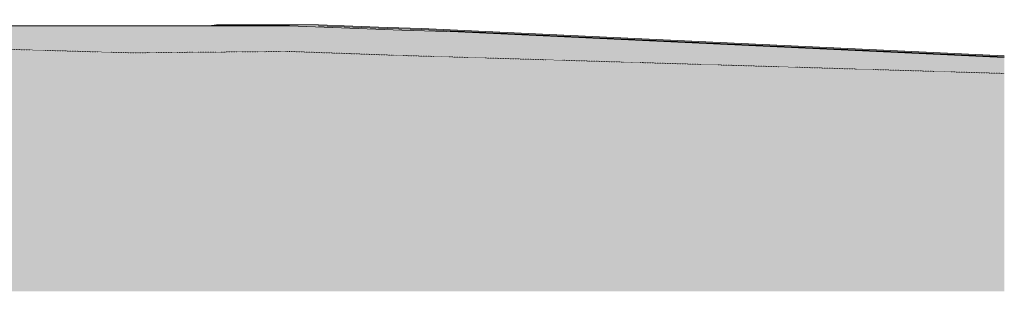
# Model space of a CAD drawing. Header units: millimetres. Extents: x -19731 to 221935, y -2951 to 6011.
# Tile 10 of 41: x 29110 to 39153, y -2732 to 41. Entities that reach past the tile are written whole.
import ezdxf

# ---------------------------------------------------------------- set-up
doc = ezdxf.new("R2010")
doc.units = ezdxf.units.MM
doc.linetypes.add('A-pointilles', pattern=[0.53, 0, -0.53])
for name, color, linetype, lineweight in [('C-TOPO-FNSH', 192, 'A-pointilles', 13), ('C-TOPO-PATT', 8, 'Continuous', 100), ('C-TOPO-SDVS', 7, 'Continuous', 13)]:
    doc.layers.add(name, color=color, linetype=linetype, lineweight=lineweight)

msp = doc.modelspace()

# ---------------------------------------------------------------- hatches: boundary and pattern name
at = {"layer": 'C-TOPO-PATT', "lineweight": 13}
h = msp.add_hatch(dxfattribs=at)
h.set_pattern_fill('FP_34', color=256, style=0, pattern_type=2)
h.set_pattern_definition([(45, (-900.38, 6040.61), (213.84253, 356.40374), [1612.9, -806.45]), (135, (-900.38, 6040.61), (213.84253, -356.40374), [1612.9, -806.45])])
h.paths.add_polyline_path([(-16447.6, -2732.2), (39152.9, -2732.2), (39152.9, -344.5), (33583.6, -81.1), (33007.1, -66.4), (31861.6, -20), (19716.6, -20.4), (19141.5, -21.1), (18371.2, -21.2), (18371.2, -605), (11201.7, -605), (11201.7, -21.6), (1237.5, -23.9), (1237.5, -605), (-1139.2, -605), (-1139.2, -25), (-2583.2, -27), (-2940, -27.5), (-4205.1, -27.5), (-10990.6, 6.6), (-11563.9, 8.1), (-11618.1, 11.9), (-15859.9, 40.6), (-16511, 41.4), (-16685.6, 40.5), (-18599.9, 25.3), (-19731.2, 25.5), (-19731.2, -2732.2), (-17258.5, -2732.2)])
h = msp.add_hatch(dxfattribs=at)
h.set_pattern_fill('FP_35', color=256, style=0, pattern_type=2)
h.set_pattern_definition([(359.68122, (-3772.444, 652.303), (203.3005078, 8.1530167), [16.764, -135.636, 16.764, -948.435]), (359.68122, (-3772.444, 652.303), (203.3005078, 8.1530167), [-169.164, -135.636, 16.764, -288.036, -508]), (359.68122, (-3772.444, 652.303), (203.3005078, 8.1530167), [-609.6, 16.764, -135.636, 16.764, -338.836]), (359.68122, (-3772.444, 652.303), (203.3005078, 8.1530167), [-778.764, -84.836, 16.764, -237.236]), (162.145, (-3696.245, 656.522), (-68.4428945, 3.47877), [8.806, -71.248, 8.806, -498.205]), (162.145, (-3696.245, 656.522), (-68.4428945, 3.47877), [-88.86, -71.248, 8.806, -151.303, -266.848]), (162.145, (-3696.245, 656.522), (-68.4428945, 3.47877), [-320.218, 8.806, -71.248, 8.806, -177.988]), (162.145, (-3696.245, 656.522), (-68.4428945, 3.47877), [-409.078, -44.564, 8.806, -124.618]), (197.275, (-3670.845, 674.949), (-135.061516, -60.57096), [8.778, -71.021, -505.391]), (197.275, (-3670.845, 674.949), (-135.061516, -60.57096), [-79.799, 8.778, -71.021, -425.592]), (197.275, (-3670.845, 674.949), (-135.061516, -60.57096), [-159.597, 8.778, -150.819, -265.995]), (197.275, (-3670.845, 674.949), (-135.061516, -60.57096), [-319.194, 8.778, -71.021, -186.197]), (197.275, (-3670.845, 674.949), (-135.061516, -60.57096), [-398.993, 8.778, -44.421, -132.998]), (197.275, (-3670.845, 674.949), (-135.061516, -60.57096), [-452.192, 8.778, -124.22])])
h.paths.add_polyline_path([(33007.1, -66.4), (33007.1, -66.4), (33007.1, -66.4)])

# ---------------------------------------------------------------- linework, layer by layer
at = {"layer": 'C-TOPO-FNSH', "color": 7, "linetype": 'Continuous'}
for p, q in [((31861.6, -20), (19878.5, -20)), ((33007.1, -66.4), (31861.6, -20)), ((33583.6, -81.1), (33007.1, -66.4)), ((39152.9, -344.5), (33583.6, -81.1))]:
    msp.add_line(p, q, dxfattribs=at)
at = {"layer": 'C-TOPO-FNSH', "color": 40}
for p, q in [((30161.5, -295), (27725, -224.3)), ((30310.4, -296.3), (30161.5, -295)), ((31861.6, -283.2), (30310.4, -296.3)), ((33007.1, -324.5), (31861.6, -283.2)), ((33583.6, -341.3), (33007.1, -324.5)), ((39152.9, -507.7), (33583.6, -341.3))]:
    msp.add_line(p, q, dxfattribs=at)
at = {"layer": 'C-TOPO-SDVS'}
for p, q in [((31041, -20), (31117.2, -10)), ((31117.2, -10), (32156.7, -10)), ((32156.7, -10), (32857.9, -38.4)), ((32857.9, -48.4), (32156.7, -20)), ((32857.9, -38.4), (33210.9, -47.4)), ((33210.9, -57.4), (32857.9, -48.4)), ((33210.9, -47.4), (39152.9, -328.5)), ((39152.9, -338.5), (33210.9, -57.4))]:
    msp.add_line(p, q, dxfattribs=at)

doc.saveas('drawing.dxf')
